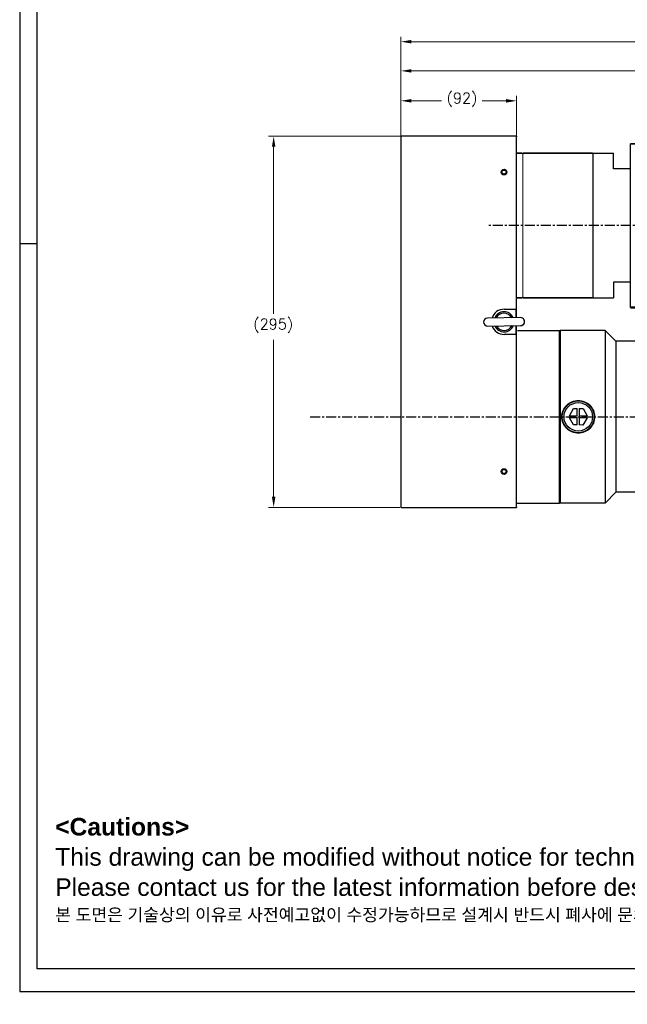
# Model space of a CAD drawing. Extents: x 0 to 1685, y -10 to 1188.
# Tile 1 of 23: x 0 to 483, y -10 to 772. Entities that reach past the tile are written whole.
import ezdxf

# ---------------------------------------------------------------- set-up
doc = ezdxf.new("R2010")
doc.units = 0
doc.header["$LTSCALE"] = 25.4
doc.linetypes.add('CENTER', pattern=[2, 1.25, -0.25, 0.25, -0.25])
doc.layers.get('0').update_dxf_attribs({"linetype": 'CONTINUOUS'})
doc.layers.get('Defpoints').update_dxf_attribs({"linetype": 'CONTINUOUS'})
for name, color, linetype, lineweight in [('AM_0', 7, 'CONTINUOUS', 50), ('AM_5_Dimension', 6, 'CONTINUOUS', 13), ('ATA-DIM', 252, 'CONTINUOUS', 25), ('ATA-TEXT', 7, 'CONTINUOUS', 25), ('Layer0000', 7, 'CONTINUOUS', 25), ('외형선(ISO)', 7, 'CONTINUOUS', 35)]:
    doc.layers.add(name, color=color, linetype=linetype, lineweight=lineweight)
doc.layers.add('ATA-CENTER', color=133, linetype='CENTER')
doc.styles.get("Standard").update_dxf_attribs({"font": 'simplex.shx'})
doc.styles.add('주 문자 (ISO)', font='arial.ttf')
doc.dimstyles.new('ata_A1', dxfattribs={"dimtxt": 4.2, "dimasz": 4.2, "dimexe": 2, "dimexo": 2, "dimgap": 2, "dimtad": 0, "dimtih": 1, "dimtoh": 1, "dimdec": 6, "dimdsep": 46, "dimtxsty": 'Standard', "dimcen": 0, "dimclrd": 252, "dimclre": 252, "dimclrt": 4, "dimadec": 6, "dimazin": 2, "dimtfac": 1, "dimtdec": 6, "dimtofl": 0, "dimtmove": 0, "dimatfit": 3, "dimfxl": 0, "dimtolj": 1, "dimtzin": 0, "dimlwd": 0, "dimlwe": 0, "dimarcsym": 0})

# ---------------------------------------------------------------- blocks, each defined once
blk = doc.blocks.new('*D15259')
at = {"layer": 'ATA-DIM', "color": 252, "lineweight": 0}
for p, q in [((303.09, 679.61), (303.09, 711.73)), ((311.49, 707.73), (335.41, 707.73)), ((386.69, 707.73), (367.77, 707.73)), ((395.09, 679.61), (395.09, 711.73))]:
    blk.add_line(p, q, dxfattribs=at)
at = {"layer": 'ATA-DIM', "color": 252}
for points in [[(311.49, 709.13), (311.49, 706.33), (303.09, 707.73)], [(386.69, 706.33), (386.69, 709.13), (395.09, 707.73)]]:
    blk.add_solid(points, dxfattribs=at)
at = {"layer": 'Defpoints', "color": 0}
for p in [(395.09, 707.73), (303.09, 675.61), (395.09, 675.61)]:
    blk.add_point(p, dxfattribs=at)
at = {"layer": 'ATA-DIM', "color": 4, "insert": (339.41, 714.12), "char_height": 8.4, "attachment_point": 1}
blk.add_mtext('\\A1;(92)', dxfattribs=at)
blk = doc.blocks.new('DEH')
at = {"color": 0, "ltscale": 5}
blk.add_line((12758.38, -3927.55), (12758.38, -3797.55), dxfattribs=at)
for p, q in [((12667.78, -3920.05), (12667.78, -3805.05)), ((12728.58, -3805.05), (12744.88, -3805.05)), ((12744.88, -3817.55), (12744.88, -3805.05)), ((12744.88, -3907.55), (12744.88, -3920.05)), ((12728.58, -3920.05), (12744.88, -3920.05))]:
    blk.add_line(p, q)
at = {"color": 7}
for p, q in [((12728.58, -3920.05), (12728.58, -3805.05)), ((12728.58, -3919.55), (12728.58, -3805.55))]:
    blk.add_line(p, q, dxfattribs=at)
at = {"ltscale": 5}
for p, q in [((12758.38, -3817.55), (12744.88, -3817.55)), ((12758.38, -3907.55), (12744.88, -3907.55))]:
    blk.add_line(p, q, dxfattribs=at)
at = {"layer": 'AM_0'}
blk.add_line((12758.38, -3927.55), (12799.88, -3927.55), dxfattribs=at)
at = {"layer": 'AM_5_Dimension', "color": 0}
for p, q in [((12672.58, -3919.55), (12672.58, -3805.55)), ((12728.58, -3805.05), (12728.58, -3920.05))]:
    blk.add_line(p, q, dxfattribs=at)
at = {"layer": 'Layer0000', "color": 7, "linetype": 'Continuous', "lineweight": 25}
for p, q in [((12799.58, -3811.74), (12799.58, -3797.55)), ((12799.58, -3913.35), (12799.58, -3811.74)), ((12799.58, -3913.35), (12799.58, -3927.55))]:
    blk.add_line(p, q, dxfattribs=at)
at = {"layer": '외형선(ISO)'}
for p, q in [((12799.88, -3797.55), (12758.38, -3797.55)), ((12672.08, -3805.05), (12667.78, -3805.05)), ((12672.58, -3805.55), (12672.08, -3805.05)), ((12673.08, -3805.05), (12672.58, -3805.55)), ((12673.08, -3805.05), (12728.08, -3805.05)), ((12728.58, -3805.55), (12728.08, -3805.05)), ((12728.58, -3805.55), (12729.08, -3805.05)), ((12667.78, -3920.05), (12672.08, -3920.05)), ((12672.58, -3919.55), (12672.08, -3920.05)), ((12672.58, -3919.55), (12673.08, -3920.05)), ((12673.08, -3920.05), (12728.08, -3920.05)), ((12728.58, -3919.55), (12728.08, -3920.05))]:
    blk.add_line(p, q, dxfattribs=at)
blk = doc.blocks.new('*D15258')
at = {"layer": 'ATA-DIM', "color": 252, "lineweight": 0}
for p, q in [((302.59, 679.61), (197.92, 679.61)), ((201.92, 671.21), (201.92, 538.49)), ((201.92, 393.01), (201.92, 517.72)), ((302.59, 384.61), (197.92, 384.61))]:
    blk.add_line(p, q, dxfattribs=at)
at = {"layer": 'ATA-DIM', "color": 252}
for points in [[(203.32, 671.21), (200.52, 671.21), (201.92, 679.61)], [(200.52, 393.01), (203.32, 393.01), (201.92, 384.61)]]:
    blk.add_solid(points, dxfattribs=at)
at = {"layer": 'Defpoints', "color": 0}
for p in [(201.92, 679.61), (306.59, 679.61), (306.59, 384.61)]:
    blk.add_point(p, dxfattribs=at)
at = {"layer": 'ATA-DIM', "color": 4, "insert": (185.75, 534.49), "char_height": 8.4, "attachment_point": 1}
blk.add_mtext('\\A1;(295)', dxfattribs=at)
blk = doc.blocks.new('*D15267')
at = {"layer": 'ATA-DIM', "color": 252, "lineweight": 0}
for p, q in [((303.09, 683.11), (303.09, 735.51)), ((311.49, 731.51), (529.69, 731.51)), ((789.49, 731.51), (571.29, 731.51)), ((797.89, 658.99), (797.89, 735.51))]:
    blk.add_line(p, q, dxfattribs=at)
at = {"layer": 'ATA-DIM', "color": 252}
for points in [[(311.49, 732.91), (311.49, 730.11), (303.09, 731.51)], [(789.49, 730.11), (789.49, 732.91), (797.89, 731.51)]]:
    blk.add_solid(points, dxfattribs=at)
at = {"layer": 'Defpoints', "color": 0}
for p in [(797.89, 731.51), (303.09, 679.11), (797.89, 654.99)]:
    blk.add_point(p, dxfattribs=at)
at = {"layer": 'ATA-DIM', "color": 4, "insert": (550.49, 731.51), "char_height": 8.4, "attachment_point": 5}
blk.add_mtext('\\A1;494.8', dxfattribs=at)
blk = doc.blocks.new('*D15266')
at = {"layer": 'ATA-DIM', "color": 252, "lineweight": 0}
for p, q in [((303.09, 683.11), (303.09, 758.71)), ((311.49, 754.71), (515.17, 754.71)), ((800.69, 754.71), (597.01, 754.71)), ((809.09, 532.61), (809.09, 758.71))]:
    blk.add_line(p, q, dxfattribs=at)
at = {"layer": 'ATA-DIM', "color": 252}
for points in [[(311.49, 756.11), (311.49, 753.31), (303.09, 754.71)], [(800.69, 753.31), (800.69, 756.11), (809.09, 754.71)]]:
    blk.add_solid(points, dxfattribs=at)
at = {"layer": 'Defpoints', "color": 0}
for p in [(809.09, 754.71), (303.09, 679.11), (809.09, 528.61)]:
    blk.add_point(p, dxfattribs=at)
at = {"layer": 'ATA-DIM', "color": 4, "insert": (556.09, 754.71), "char_height": 8.4, "attachment_point": 5}
blk.add_mtext('\\A1;506(T+356)', dxfattribs=at)
blk = doc.blocks.new('ata-Border-A1-002')
at = {"color": 253, "ltscale": 0.5}
for p, q in [((0, 594), (0, 0)), ((7, 297), (0, 297)), ((0, 0), (841, 0))]:
    blk.add_line(p, q, dxfattribs=at)
at = {"ltscale": 0.5}
blk.add_line((7, 9), (7, 585), dxfattribs=at)
blk.add_line((834, 9), (7, 9))

msp = doc.modelspace()

# ---------------------------------------------------------------- linework, layer by layer
for p, q in [((303.0876432, 679.1056106), (303.0876432, 385.1056106)), ((395.0876432, 679.6056106), (303.5876432, 679.6056106)), ((395.0876432, 679.6056106), (395.0876432, 679.1056106)), ((395.0876432, 538.1056106), (395.0876432, 679.1056106)), ((385.0876432, 542.1056106), (395.0876432, 542.1056106)), ((394.5876432, 542.1056106), (394.5876432, 535.3898452)), ((395.0876432, 535.3968937), (395.0876432, 542.1056106)), ((398.1919356, 535.440655), (371.8945485, 535.0699404)), ((375.5876432, 535.122002), (375.5876432, 535.2281096)), ((371.9833508, 528.7705663), (398.280738, 529.1412808)), ((394.5876432, 529.0892192), (394.5876432, 522.1056106)), ((395.0876432, 522.1056106), (395.0876432, 529.0962678)), ((395.750398, 525.1056106), (429.0876432, 525.1056106)), ((429.0876432, 388.1056106), (429.0876432, 525.1056106)), ((429.0876432, 524.6056106), (429.5876432, 525.1056106)), ((429.5876432, 525.1056106), (429.5876432, 388.1056106)), ((465.5876432, 525.1056106), (429.5876432, 525.1056106)), ((465.5876432, 525.1056106), (465.5876432, 388.1056106)), ((474.0876432, 516.6056106), (465.5876432, 525.1056106)), ((395.0876432, 522.1056106), (385.0876432, 522.1056106)), ((395.0876432, 385.1056106), (395.0876432, 522.1056106)), ((474.0876432, 516.6056106), (474.0876432, 396.6056106)), ((492.0876432, 516.6056106), (474.0876432, 516.6056106)), ((437.0490096, 457.4488008), (440.3748074, 463.1285075)), ((440.3748074, 463.1285075), (443.3275286, 463.1103955)), ((443.2925654, 457.4105027), (443.3275286, 463.1103955)), ((444.9274985, 463.1005812), (444.8925353, 457.4006884)), ((444.9274985, 463.1005812), (447.8802197, 463.0824692)), ((447.8802197, 463.0824692), (451.1360911, 457.3623904)), ((443.2827511, 455.8105328), (437.0391953, 455.8488309)), ((440.2950667, 450.1287521), (437.0391953, 455.8488309)), ((437.0490096, 457.4488008), (443.2925654, 457.4105027)), ((443.2477879, 450.11064), (443.2827511, 455.8105328)), ((444.882721, 455.8007185), (444.8477578, 450.1008258)), ((451.1262769, 455.7624205), (444.882721, 455.8007185)), ((444.8925353, 457.4006884), (451.1360911, 457.3623904)), ((451.1262769, 455.7624205), (447.800479, 450.0827137)), ((443.2477879, 450.11064), (440.2950667, 450.1287521)), ((447.800479, 450.0827137), (444.8477578, 450.1008258)), ((474.0876432, 396.6056106), (465.5876432, 388.1056106)), ((492.0876432, 396.6056106), (474.0876432, 396.6056106)), ((303.5876432, 384.6056106), (395.0876432, 384.6056106)), ((395.0876432, 388.1056106), (429.0876432, 388.1056106)), ((395.0876432, 385.1056106), (395.0876432, 384.6056106)), ((429.0876432, 388.6056106), (429.5876432, 388.1056106)), ((465.5876432, 388.1056106), (429.5876432, 388.1056106))]:
    msp.add_line(p, q)
for centre, radius in [((385.0876432, 651.1056106), 2.25), ((385.0876432, 651.1056106), 1.621), ((444.0876432, 456.6056106), 12.7), ((444.0876432, 456.6056106), 11.325189), ((385.0876432, 413.1056106), 2.25), ((385.0876432, 413.1056106), 1.621)]:
    msp.add_circle(centre, radius)
for centre, radius, start, end in [((303.5876432, 679.1056106), 0.5, 90, 180), ((385.0876432, 532.1056106), 10, 90, 162.4468319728), ((385.0876432, 532.1056106), 8, 23.9956833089, 157.6196082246), ((371.9389496, 531.9202533), 3.15, 90.8076457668, 270.8076457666), ((385.0876432, 532.1056106), 6.88914, 28.0168883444, 153.598403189), ((398.2363368, 532.2909679), 3.15, 270.8076457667, 90.8076457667), ((398.2376432, 532.1056106), 3.15, 287.7527901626, 2.0898525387), ((385.0876432, 532.1056106), 10, 199.1684595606, 270), ((385.0876432, 532.1056106), 8, 203.9956833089, 337.6196082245), ((385.0876432, 532.1056106), 6.88914, 208.0168883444, 333.598403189), ((303.5876432, 385.1056106), 0.5, 180, 270)]:
    msp.add_arc(centre, radius, start, end)
for points, knots in [([(431.0876432, 456.6056106), (431.0876432, 458.2421582), (431.4155187, 459.9851043), (432.7434608, 463.1868902), (433.7433104, 464.6460541), (436.0472519, 466.9499956), (437.5063936, 467.9498043), (440.7081025, 469.2777167), (442.4510215, 469.6056106), (444.0876432, 469.6056106), (445.7242649, 469.6056106), (447.4671839, 469.2777167), (450.6688929, 467.9498043), (452.1280345, 466.9499956), (454.4319761, 464.6460541), (455.4318256, 463.1868902), (456.7597677, 459.9851043), (457.0876432, 458.2421582), (457.0876432, 456.6056106)], [5.891704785, 5.891704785, 5.891704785, 5.891704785, 6.3826690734, 6.3826690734, 6.8736333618, 6.8736333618, 7.3646198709, 7.3646198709, 7.85560638, 7.85560638, 7.85560638, 8.3465928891, 8.3465928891, 8.8375793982, 8.8375793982, 9.3285436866, 9.3285436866, 9.819507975, 9.819507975, 9.819507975, 9.819507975]), ([(457.0876432, 456.6056106), (457.0876432, 454.969063), (456.7597677, 453.2261169), (455.4318256, 450.024331), (454.4319761, 448.5651672), (452.1280345, 446.2612256), (450.6688929, 445.261417), (447.4671839, 443.9335045), (445.7242649, 443.6056106), (442.4510215, 443.6056106), (440.7081025, 443.9335045), (437.5063936, 445.261417), (436.0472519, 446.2612256), (433.7433104, 448.5651672), (432.7434608, 450.024331), (431.4155187, 453.2261169), (431.0876432, 454.969063), (431.0876432, 456.6056106)], [1.963901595, 1.963901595, 1.963901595, 1.963901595, 2.4548658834, 2.4548658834, 2.9458301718, 2.9458301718, 3.4368166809, 3.4368166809, 3.92780319, 3.92780319, 4.4187896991, 4.4187896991, 4.9097762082, 4.9097762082, 5.4007404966, 5.4007404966, 5.891704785, 5.891704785, 5.891704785, 5.891704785])]:
    msp.add_open_spline(points, degree=3, knots=knots)
at = {"layer": 'ATA-CENTER', "ltscale": 0.25}
for p, q in [((803.2875159, 608.6056106), (372.3956361, 608.6056106)), ((231.0203856, 456.6056106), (1005.6243465, 456.6056106))]:
    msp.add_line(p, q, dxfattribs=at)

# ---------------------------------------------------------------- block references
at = {"xscale": 2, "yscale": 2, "zscale": 2}
msp.add_blockref('ata-Border-A1-002', (0, 0), dxfattribs=at)
msp.add_blockref('DEH', (-12272.6876072, 4471.1543781))

# ---------------------------------------------------------------- texts
at = {"layer": 'ATA-TEXT', "color": 7, "insert": (28.2520933, 137.8428967), "char_height": 6.9999998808, "attachment_point": 1, "line_spacing_factor": 1.027748, "style": '주 문자 (ISO)'}
msp.add_mtext('{\\fArial|b1|i0|c129|p34;\\H2.00000x;<Cautions> }\\P{\\fArial|b0|i0|c129|p34;\\H2.00000x;This drawing can be modified without notice for technical improvement,}\\P{\\fArial|b0|i0|c129|p34;\\H2.00000x;Please contact us for the latest information before design.}\\P{\\fGulim|b0|i0|c129|p50;\\H1.42857x;본 도면은 기술상의 이유로 사전예고없이 수정가능하므로 설계시 반드시 폐사에 문의하시기 바랍니다}{\\fArial|b0|i0|c129|p34;\\H1.42857x;.}', dxfattribs=at)

# ---------------------------------------------------------------- dimensions: what is measured, and where the dimension line sits
at = {"layer": 'ATA-DIM'}
dim = msp.add_linear_dim(base=(809.0876432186, 754.7077026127), p1=(303.0876432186, 679.1056106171), p2=(809.0876432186, 528.6056106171), text='<>(T+356)', dimstyle='ata_A1', override={"dimscale": 2, "dimtxt": 4.2, "dimtxsty": 'Standard', "dimtfac": 0.571429, "dimtdec": 2, "dimtfill": 0}, dxfattribs=at)
dim.commit()
dim.dimension.update_dxf_attribs({"geometry": '*D15266', "text_midpoint": (556.0876432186, 754.7077026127)})
dim = msp.add_linear_dim(base=(797.8876427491, 731.5126807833), p1=(303.0876432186, 679.1056106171), p2=(797.8876427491, 654.9887784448), dimstyle='ata_A1', override={"dimscale": 2, "dimtfac": 0.571429, "dimtdec": 2, "dimtfill": 0}, dxfattribs=at)
dim.commit()
dim.dimension.update_dxf_attribs({"geometry": '*D15267', "text_midpoint": (550.4876429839, 731.5126807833)})
for base, p1, p2, angle, picture, middle in [((395.0876432, 707.7335784), (303.0876432, 675.6056106), (395.0876432, 675.6056106), 180, '*D15259', (351.5876432, 707.7335784)), ((201.9225592, 679.6056106), (306.5876432, 384.6056106), (306.5876432, 679.6056106), 270, '*D15258', (201.9225592, 528.1056106))]:
    dim = msp.add_linear_dim(base=base, p1=p1, p2=p2, angle=angle, text='(<>)', dimstyle='ata_A1', override={"dimscale": 2, "dimtol": 0, "dimlim": 0, "dimtp": 0, "dimtm": 0, "dimtfac": 0.571429, "dimtdec": 2, "dimtolj": 1, "dimtzin": 0}, dxfattribs=at)
    dim.commit()
    dim.dimension.update_dxf_attribs({"geometry": picture, "text_midpoint": middle, "dimtype": 160})

doc.saveas('drawing.dxf')
